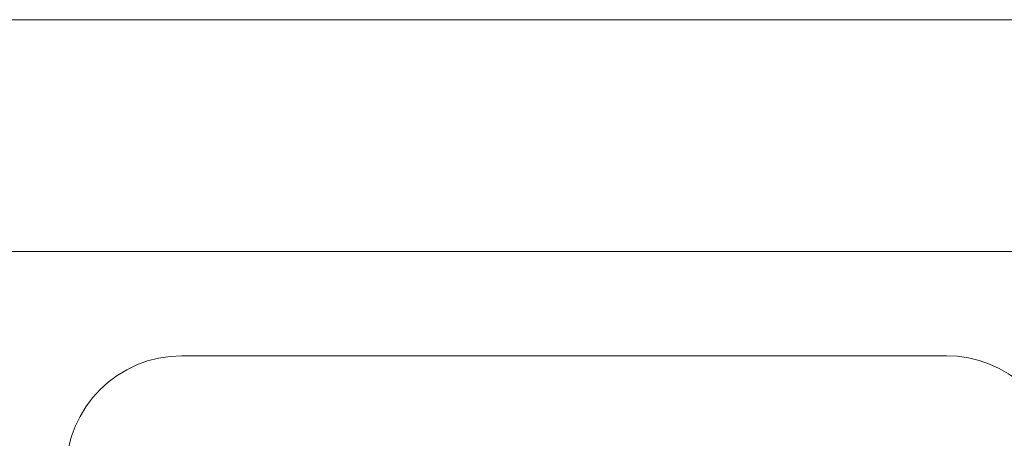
# Model space of a CAD drawing. Header units: millimetres. Extents: x 12388 to 56229, y -202 to 7369.
# Tile 62 of 88: x 21496 to 21666, y 2584 to 2657. Entities that reach past the tile are written whole.
import ezdxf

# ---------------------------------------------------------------- set-up
doc = ezdxf.new("R2010")
doc.units = ezdxf.units.MM
doc.header["$LTSCALE"] = 40
doc.layers.add('도면층1', color=1, linetype='Continuous')

# ---------------------------------------------------------------- blocks, each defined once
blk = doc.blocks.new('0077')
at = {"layer": '도면층1', "linetype": 'Continuous', "lineweight": 0}
blk.add_line((21524.14, 2598.54), (21656.14, 2598.54), dxfattribs=at)
for centre, start, end in [((21524.14, 2578.54), 90, 180), ((21656.14, 2578.54), 4.3006, 90)]:
    blk.add_arc(centre, 20, start, end, dxfattribs=at)
blk = doc.blocks.new('view dd')
at = {"linetype": 'Continuous', "lineweight": 15}
for p, q in [((21994.14, 2656.54), (20946.14, 2656.54)), ((21306.14, 2616.54), (21674.14, 2616.54))]:
    blk.add_line(p, q, dxfattribs=at)
blk.add_blockref('0077', (0, 0))

msp = doc.modelspace()

# ---------------------------------------------------------------- block references
msp.add_blockref('view dd', (0, 0))

doc.saveas('drawing.dxf')
